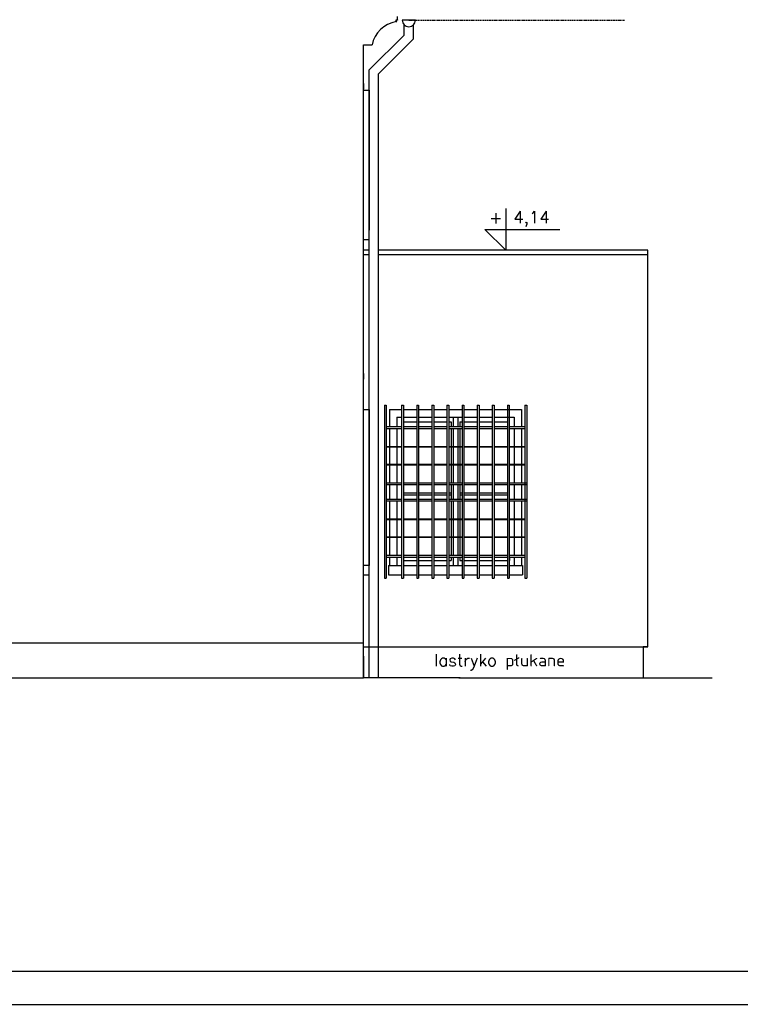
# Model space of a CAD drawing. Header units: millimetres. Extents: x 11979 to 37895, y 18730 to 47884.
# Tile 87 of 256: x 35334 to 36097, y 30286 to 31328. Entities that reach past the tile are written whole.
import ezdxf
from ezdxf.enums import TextEntityAlignment as Align

# ---------------------------------------------------------------- set-up
doc = ezdxf.new("R2010")
doc.units = ezdxf.units.MM
doc.linetypes.add('HIDDEN', pattern=[0.375, 0.25, -0.125])
for name, color, linetype in [('-LI-WIDOK', 2, 'Continuous'), ('-MEBLE', 1, 'Continuous'), ('-RAMKA', 2, 'Continuous'), ('-TABELKA', 2, 'Continuous'), ('_PROJEKTOWANE', 5, 'Continuous'), ('PROJEKTOWANE', 5, 'Continuous')]:
    doc.layers.add(name, color=color, linetype=linetype)
doc.styles.add('SIMPLEX', font='simplex')

# ---------------------------------------------------------------- blocks, each defined once
blk = doc.blocks.new('FRWERFRWFSDWR')
at = {"layer": '-RAMKA', "color": 2}
blk.add_line((7202.9, 10407.2), (10102.9, 10407.2), dxfattribs=at)
at = {"layer": '-RAMKA', "color": 8}
blk.add_line((7167.9, 10372.2), (10137.9, 10372.2), dxfattribs=at)

msp = doc.modelspace()

# ---------------------------------------------------------------- linework, layer by layer
at = {"layer": '-LI-WIDOK'}
for p, q in [((35733.69, 31328.1), (35733.69, 31331.55)), ((35697.69, 30631.32), (35697.69, 31301.55)), ((35697.69, 31301.55), (35702.69, 31301.55)), ((35701.69, 31301.55), (35706.69, 31301.55)), ((35697.69, 31260.55), (35697.69, 31254.55)), ((35697.69, 31105.55), (35697.69, 31254.55)), ((35697.69, 31253.55), (35703.69, 31253.55)), ((35703.69, 31253.55), (35703.69, 31248.55)), ((35703.69, 31253.55), (35703.69, 31105.55)), ((35697.69, 31008.55), (35697.69, 31095.55)), ((35697.69, 31095.55), (35703.44, 31095.55)), ((35703.71, 31084.32), (35697.69, 31084.32)), ((35703.71, 31079.32), (35697.69, 31079.32)), ((35998.69, 31084.32), (35713.71, 31084.32)), ((35998.69, 31079.32), (35713.71, 31079.32)), ((35998.69, 30664.32), (35998.69, 31084.32)), ((35998.69, 30664.32), (35998.69, 31084.32)), ((35697.69, 30958.55), (35697.69, 31008.55)), ((35697.69, 30953.55), (35697.69, 30947.55)), ((35697.69, 30750.55), (35697.69, 30947.55)), ((35697.69, 30915.55), (35703.69, 30915.55)), ((35703.69, 30915.55), (35703.69, 30910.55)), ((35703.69, 30915.55), (35703.69, 30750.55)), ((35725.07, 30915.55), (35738, 30915.55)), ((35725.07, 30915.55), (35725.07, 30897.43)), ((35740, 30915.55), (35754, 30915.55)), ((35756, 30915.55), (35770, 30915.55)), ((35772, 30915.55), (35786, 30915.55)), ((35788, 30915.55), (35802, 30915.55)), ((35804, 30915.55), (35818, 30915.55)), ((35820, 30915.55), (35834, 30915.55)), ((35836, 30915.55), (35850, 30915.55)), ((35849.75, 30915.55), (35865.07, 30915.55)), ((35865.07, 30915.55), (35865.07, 30897.43)), ((35733.07, 30907.55), (35738, 30907.55)), ((35733.07, 30907.55), (35733.07, 30897.43)), ((35740, 30907.55), (35754, 30907.55)), ((35756, 30907.55), (35770, 30907.55)), ((35772, 30907.55), (35786, 30907.55)), ((35788, 30907.55), (35802, 30907.55)), ((35804, 30907.55), (35818, 30907.55)), ((35820, 30907.55), (35834, 30907.55)), ((35836, 30907.55), (35850, 30907.55)), ((35849.75, 30907.55), (35857.07, 30907.55)), ((35849.75, 30902.55), (35850, 30902.55)), ((35857.07, 30907.55), (35857.07, 30897.43)), ((35725.07, 30895.43), (35725.07, 30876.43)), ((35733.07, 30895.43), (35733.07, 30876.43)), ((35857.07, 30895.43), (35857.07, 30876.43)), ((35865.07, 30895.43), (35865.07, 30876.43)), ((35725.07, 30875.93), (35725.07, 30857.59)), ((35733.07, 30875.93), (35733.07, 30857.59)), ((35857.07, 30875.93), (35857.07, 30857.59)), ((35865.07, 30875.93), (35865.07, 30857.59)), ((35725.07, 30857.09), (35725.07, 30838.09)), ((35733.07, 30857.09), (35733.07, 30838.09)), ((35857.07, 30857.09), (35857.07, 30838.09)), ((35865.07, 30857.09), (35865.07, 30838.09)), ((35725.07, 30836.09), (35725.07, 30820.73)), ((35733.07, 30836.09), (35733.07, 30820.73)), ((35857.07, 30836.09), (35857.07, 30820.73)), ((35865.07, 30836.09), (35865.07, 30820.73)), ((35725.07, 30818.73), (35725.07, 30799.73)), ((35733.07, 30818.73), (35733.07, 30799.73)), ((35857.07, 30818.73), (35857.07, 30799.73)), ((35865.07, 30818.73), (35865.07, 30799.73)), ((35725.07, 30799.23), (35725.07, 30780.89)), ((35733.07, 30799.23), (35733.07, 30780.89)), ((35857.07, 30799.23), (35857.07, 30780.89)), ((35865.07, 30799.23), (35865.07, 30780.89)), ((35725.07, 30780.39), (35725.07, 30761.39)), ((35733.07, 30780.39), (35733.07, 30761.39)), ((35857.07, 30780.39), (35857.07, 30761.39)), ((35865.07, 30780.39), (35865.07, 30761.39)), ((35725.07, 30759.39), (35725.07, 30750.55)), ((35733.07, 30759.39), (35733.07, 30750.55)), ((35852.07, 30759.39), (35852.07, 30755.55)), ((35857.07, 30759.39), (35857.07, 30750.55)), ((35865.07, 30759.39), (35865.07, 30750.55)), ((35703.71, 30750.55), (35697.69, 30750.55)), ((35724, 30750.55), (35738, 30750.55)), ((35724, 30750.55), (35724, 30740.55)), ((35740, 30750.55), (35754, 30750.55)), ((35756, 30750.55), (35770, 30750.55)), ((35772, 30750.55), (35786, 30750.55)), ((35788, 30750.55), (35802, 30750.55)), ((35804, 30750.55), (35818, 30750.55)), ((35820, 30750.55), (35834, 30750.55)), ((35836, 30750.55), (35850, 30750.55)), ((35852, 30750.55), (35866, 30750.55)), ((35866, 30750.55), (35866, 30740.55)), ((35697.69, 30631.32), (35697.69, 30740.55)), ((35697.69, 30740.55), (35703.71, 30740.55)), ((35724, 30740.55), (35738, 30740.55)), ((35740, 30740.55), (35754, 30740.55)), ((35756, 30740.55), (35770, 30740.55)), ((35772, 30740.55), (35786, 30740.55)), ((35788, 30740.55), (35802, 30740.55)), ((35804, 30740.55), (35818, 30740.55)), ((35820, 30740.55), (35834, 30740.55)), ((35836, 30740.55), (35850, 30740.55)), ((35852, 30740.55), (35866, 30740.55)), ((34596.69, 30668.55), (35646.69, 30668.55)), ((35646.69, 30668.55), (35697.69, 30668.55)), ((35697.69, 30664.32), (35998.69, 30664.32)), ((35998.69, 30664.32), (35993.69, 30664.32)), ((35993.69, 30664.32), (35993.69, 30631.32)), ((35697.69, 30654.55), (35697.69, 30631.32)), ((34474.28, 30631.32), (35697.69, 30631.32)), ((35800.1, 30631.32), (35697.69, 30631.32)), ((35800.1, 30631.32), (35697.69, 30631.32)), ((35798.53, 30631.32), (36066.85, 30631.32))]:
    msp.add_line(p, q, dxfattribs=at)
msp.add_arc((35737.41, 31295.3), 31.35, 99.5474, 168.50496, dxfattribs=at)
for centre, major_axis, ratio, start_param, end_param in [((35733.25, 31327.06), (-1.4, 0.49), 0.4271739, 4.7335906, 7.1699133), ((35732.21, 31326.56), (-0.638, 0.124), 0.526716, 1.6727625, 4.8178412)]:
    msp.add_ellipse(centre, major_axis=major_axis, ratio=ratio, start_param=start_param, end_param=end_param, dxfattribs=at)
at = {"layer": '-LI-WIDOK', "extrusion": (0, 0, -1)}
msp.add_ellipse((35733.24, 31328.22), major_axis=(-0.392, 0.518), ratio=0.526716, start_param=2.1588376, end_param=3.8844313, dxfattribs=at)
at = {"layer": '-MEBLE'}
for p, q in [((35848.19, 31128.2), (35848.19, 31084.32)), ((35826.25, 31106.26), (35905.6, 31106.26)), ((35826.25, 31106.26), (35848.19, 31084.32))]:
    msp.add_line(p, q, dxfattribs=at)
at = {"layer": '-TABELKA'}
for p, q in [((35719.75, 30920), (35721.75, 30920)), ((35719.75, 30920), (35719.75, 30736.82)), ((35721.75, 30920), (35721.75, 30736.82)), ((35738, 30920), (35740, 30920)), ((35738, 30920), (35738, 30736.82)), ((35740, 30920), (35740, 30736.82)), ((35754, 30920), (35754, 30736.82)), ((35754, 30920), (35756, 30920)), ((35756, 30920), (35756, 30736.82)), ((35770, 30920), (35770, 30736.82)), ((35770, 30920), (35772, 30920)), ((35772, 30920), (35772, 30736.82)), ((35786, 30920), (35788, 30920)), ((35786, 30920), (35786, 30736.82)), ((35788, 30920), (35788, 30736.82)), ((35788, 30920), (35788, 30736.82)), ((35802, 30920), (35802, 30736.82)), ((35802, 30920), (35804, 30920)), ((35804, 30920), (35804, 30736.82)), ((35818, 30920), (35818, 30736.82)), ((35818, 30920), (35820, 30920)), ((35820, 30920), (35820, 30736.82)), ((35834, 30920), (35834, 30736.82)), ((35834, 30920), (35836, 30920)), ((35836, 30920), (35836, 30736.82)), ((35850, 30920), (35850, 30736.82)), ((35850, 30920), (35852, 30920)), ((35852, 30920), (35852, 30736.82)), ((35868.4, 30920), (35868.4, 30736.82)), ((35868.4, 30920), (35870.4, 30920)), ((35870.4, 30920), (35870.4, 30736.82)), ((35721.75, 30897.43), (35738, 30897.43)), ((35721.75, 30895.43), (35738, 30895.43)), ((35740, 30897.43), (35754, 30897.43)), ((35740, 30895.43), (35754, 30895.43)), ((35756, 30897.43), (35770, 30897.43)), ((35756, 30895.43), (35770, 30895.43)), ((35772, 30897.43), (35786, 30897.43)), ((35772, 30895.43), (35786, 30895.43)), ((35788, 30897.43), (35802, 30897.43)), ((35788, 30895.43), (35802, 30895.43)), ((35804, 30897.43), (35818, 30897.43)), ((35804, 30895.43), (35818, 30895.43)), ((35820, 30897.43), (35834, 30897.43)), ((35820, 30895.43), (35834, 30895.43)), ((35836, 30897.43), (35850, 30897.43)), ((35836, 30895.43), (35850, 30895.43)), ((35852, 30897.43), (35868.4, 30897.43)), ((35852, 30895.43), (35868.4, 30895.43)), ((35721.75, 30876.43), (35738, 30876.43)), ((35721.75, 30875.93), (35738, 30875.93)), ((35740, 30876.43), (35754, 30876.43)), ((35740, 30875.93), (35754, 30875.93)), ((35756, 30876.43), (35770, 30876.43)), ((35756, 30875.93), (35770, 30875.93)), ((35772, 30876.43), (35786, 30876.43)), ((35772, 30875.93), (35786, 30875.93)), ((35788, 30876.43), (35802, 30876.43)), ((35788, 30875.93), (35802, 30875.93)), ((35804, 30876.43), (35818, 30876.43)), ((35804, 30875.93), (35818, 30875.93)), ((35820, 30876.43), (35834, 30876.43)), ((35820, 30875.93), (35834, 30875.93)), ((35836, 30876.43), (35850, 30876.43)), ((35836, 30875.93), (35850, 30875.93)), ((35852, 30876.43), (35868.4, 30876.43)), ((35852, 30875.93), (35868.4, 30875.93)), ((35721.75, 30857.59), (35738, 30857.59)), ((35721.75, 30857.09), (35738, 30857.09)), ((35740, 30857.59), (35754, 30857.59)), ((35740, 30857.09), (35754, 30857.09)), ((35756, 30857.59), (35770, 30857.59)), ((35756, 30857.09), (35770, 30857.09)), ((35772, 30857.59), (35786, 30857.59)), ((35772, 30857.09), (35786, 30857.09)), ((35788, 30857.59), (35802, 30857.59)), ((35788, 30857.09), (35802, 30857.09)), ((35804, 30857.59), (35818, 30857.59)), ((35804, 30857.09), (35818, 30857.09)), ((35820, 30857.59), (35834, 30857.59)), ((35820, 30857.09), (35834, 30857.09)), ((35836, 30857.59), (35850, 30857.59)), ((35836, 30857.09), (35850, 30857.09)), ((35852, 30857.59), (35868.4, 30857.59)), ((35852, 30857.09), (35868.4, 30857.09)), ((35721.75, 30838.09), (35738, 30838.09)), ((35721.75, 30836.09), (35738, 30836.09)), ((35740, 30838.09), (35754, 30838.09)), ((35740, 30836.09), (35754, 30836.09)), ((35756, 30838.09), (35770, 30838.09)), ((35756, 30836.09), (35770, 30836.09)), ((35772, 30838.09), (35786, 30838.09)), ((35772, 30836.09), (35786, 30836.09)), ((35788, 30838.09), (35802, 30838.09)), ((35788, 30836.09), (35802, 30836.09)), ((35804, 30838.09), (35818, 30838.09)), ((35804, 30836.09), (35818, 30836.09)), ((35820, 30838.09), (35834, 30838.09)), ((35820, 30836.09), (35834, 30836.09)), ((35836, 30838.09), (35850, 30838.09)), ((35836, 30836.09), (35850, 30836.09)), ((35852, 30838.09), (35870.4, 30838.09)), ((35852, 30836.09), (35870.4, 30836.09)), ((35721.75, 30820.73), (35738.07, 30820.73)), ((35721.75, 30818.73), (35738, 30818.73)), ((35740, 30820.73), (35754, 30820.73)), ((35740, 30818.73), (35754, 30818.73)), ((35756, 30820.73), (35770, 30820.73)), ((35756, 30818.73), (35770, 30818.73)), ((35772, 30820.73), (35786, 30820.73)), ((35772, 30818.73), (35786, 30818.73)), ((35788, 30820.73), (35802, 30820.73)), ((35788, 30818.73), (35802, 30818.73)), ((35804, 30820.73), (35818, 30820.73)), ((35804, 30818.73), (35818, 30818.73)), ((35820, 30820.73), (35834, 30820.73)), ((35820, 30818.73), (35834, 30818.73)), ((35836, 30820.73), (35850, 30820.73)), ((35836, 30818.73), (35850, 30818.73)), ((35851.75, 30820.73), (35870.4, 30820.73)), ((35851.75, 30818.73), (35870.4, 30818.73)), ((35721.75, 30799.73), (35738, 30799.73)), ((35721.75, 30799.23), (35738, 30799.23)), ((35740, 30799.73), (35754, 30799.73)), ((35740, 30799.23), (35754, 30799.23)), ((35756, 30799.73), (35770, 30799.73)), ((35756, 30799.23), (35770, 30799.23)), ((35772, 30799.73), (35786, 30799.73)), ((35772, 30799.23), (35786, 30799.23)), ((35788, 30799.73), (35802, 30799.73)), ((35788, 30799.23), (35802, 30799.23)), ((35804, 30799.73), (35818, 30799.73)), ((35804, 30799.23), (35818, 30799.23)), ((35820, 30799.73), (35834, 30799.73)), ((35820, 30799.23), (35834, 30799.23)), ((35836, 30799.73), (35850, 30799.73)), ((35836, 30799.23), (35850, 30799.23)), ((35852, 30799.73), (35868.4, 30799.73)), ((35852, 30799.23), (35868.4, 30799.23)), ((35721.75, 30780.89), (35738, 30780.89)), ((35721.75, 30780.39), (35738, 30780.39)), ((35740, 30780.89), (35754, 30780.89)), ((35740, 30780.39), (35754, 30780.39)), ((35756, 30780.89), (35770, 30780.89)), ((35756, 30780.39), (35770, 30780.39)), ((35772, 30780.89), (35786, 30780.89)), ((35772, 30780.39), (35786, 30780.39)), ((35788, 30780.89), (35802, 30780.89)), ((35788, 30780.39), (35802, 30780.39)), ((35804, 30780.89), (35818, 30780.89)), ((35804, 30780.39), (35818, 30780.39)), ((35820, 30780.89), (35834, 30780.89)), ((35820, 30780.39), (35834, 30780.39)), ((35836, 30780.89), (35850, 30780.89)), ((35836, 30780.39), (35850, 30780.39)), ((35852, 30780.89), (35868.4, 30780.89)), ((35852, 30780.39), (35868.4, 30780.39)), ((35721.75, 30761.39), (35738, 30761.39)), ((35721.75, 30759.39), (35738, 30759.39)), ((35740, 30761.39), (35754, 30761.39)), ((35740, 30759.39), (35754, 30759.39)), ((35756, 30761.39), (35770, 30761.39)), ((35756, 30759.39), (35770, 30759.39)), ((35772, 30761.39), (35786, 30761.39)), ((35772, 30759.39), (35786, 30759.39)), ((35788, 30761.39), (35802, 30761.39)), ((35788, 30759.39), (35802, 30759.39)), ((35804, 30761.39), (35818, 30761.39)), ((35804, 30759.39), (35818, 30759.39)), ((35820, 30761.39), (35834, 30761.39)), ((35820, 30759.39), (35834, 30759.39)), ((35836, 30761.39), (35850, 30761.39)), ((35836, 30759.39), (35850, 30759.39)), ((35852, 30759.39), (35868.4, 30759.39)), ((35852.07, 30761.39), (35868.4, 30761.39)), ((35719.75, 30736.82), (35721.75, 30736.82)), ((35738, 30736.82), (35740, 30736.82)), ((35754, 30736.82), (35756, 30736.82)), ((35770, 30736.82), (35772, 30736.82)), ((35786, 30736.82), (35788, 30736.82)), ((35802, 30736.82), (35804, 30736.82)), ((35818, 30736.82), (35820, 30736.82)), ((35834, 30736.82), (35836, 30736.82)), ((35850, 30736.82), (35852, 30736.82)), ((35868.4, 30736.82), (35870.4, 30736.82))]:
    msp.add_line(p, q, dxfattribs=at)
at = {"layer": 'PROJEKTOWANE'}
for p, q in [((35752.67, 31327.73), (35738.67, 31327.73)), ((35740.32, 30902.55), (35754, 30902.55)), ((35756, 30902.55), (35770, 30902.55)), ((35772, 30902.55), (35786, 30902.55)), ((35788, 30902.55), (35790.57, 30902.55)), ((35790.57, 30902.55), (35790.57, 30897.43)), ((35792.57, 30907.55), (35792.57, 30897.43)), ((35797.57, 30907.55), (35797.57, 30897.43)), ((35799.57, 30902.55), (35802, 30902.55)), ((35799.57, 30902.55), (35799.57, 30897.43)), ((35804, 30902.55), (35818, 30902.55)), ((35820, 30902.55), (35834, 30902.55)), ((35836, 30902.55), (35850, 30902.55)), ((35790.57, 30895.43), (35790.57, 30876.43)), ((35792.57, 30895.43), (35792.57, 30876.43)), ((35797.57, 30895.43), (35797.57, 30876.43)), ((35799.57, 30895.43), (35799.57, 30876.43)), ((35790.57, 30875.93), (35790.57, 30857.59)), ((35792.57, 30875.93), (35792.57, 30857.59)), ((35797.57, 30875.93), (35797.57, 30857.59)), ((35799.57, 30875.93), (35799.57, 30857.59)), ((35790.57, 30857.09), (35790.57, 30838.09)), ((35792.57, 30857.09), (35792.57, 30838.09)), ((35797.57, 30857.09), (35797.57, 30838.09)), ((35799.57, 30857.09), (35799.57, 30838.09)), ((35790.57, 30836.09), (35790.57, 30820.73)), ((35792.57, 30836.09), (35792.57, 30820.73)), ((35797.57, 30836.09), (35797.57, 30820.73)), ((35799.57, 30836.09), (35799.57, 30820.73)), ((35740.07, 30827.25), (35753.75, 30827.25)), ((35740.07, 30825.25), (35753.75, 30825.25)), ((35756, 30827.25), (35770, 30827.25)), ((35756, 30825.25), (35770, 30825.25)), ((35772, 30827.25), (35786, 30827.25)), ((35772, 30825.25), (35786, 30825.25)), ((35788, 30827.25), (35790.57, 30827.25)), ((35788, 30825.25), (35790.57, 30825.25)), ((35799.57, 30827.25), (35802, 30827.25)), ((35799.57, 30825.25), (35802, 30825.25)), ((35804, 30827.25), (35818, 30827.25)), ((35804, 30825.25), (35818, 30825.25)), ((35820, 30827.25), (35834, 30827.25)), ((35820, 30825.25), (35834, 30825.25)), ((35836, 30827.25), (35850, 30827.25)), ((35836, 30825.25), (35850, 30825.25)), ((35790.57, 30818.73), (35790.57, 30799.73)), ((35792.57, 30818.73), (35792.57, 30799.73)), ((35797.57, 30818.73), (35797.57, 30799.73)), ((35799.57, 30818.73), (35799.57, 30799.73)), ((35790.57, 30799.23), (35790.57, 30780.89)), ((35792.57, 30799.23), (35792.57, 30780.89)), ((35797.57, 30799.23), (35797.57, 30780.89)), ((35799.57, 30799.23), (35799.57, 30780.89)), ((35790.57, 30780.39), (35790.57, 30761.39)), ((35792.57, 30780.39), (35792.57, 30761.39)), ((35797.57, 30780.39), (35797.57, 30761.39)), ((35799.57, 30780.39), (35799.57, 30761.39)), ((35740, 30755.55), (35754, 30755.55)), ((35756, 30755.55), (35770, 30755.55)), ((35772, 30755.55), (35786, 30755.55)), ((35788, 30755.55), (35790.57, 30755.55)), ((35790.57, 30759.39), (35790.57, 30755.55)), ((35792.57, 30759.39), (35792.57, 30750.55)), ((35797.57, 30759.39), (35797.57, 30750.55)), ((35799.57, 30759.39), (35799.57, 30755.55)), ((35799.57, 30755.55), (35802, 30755.55)), ((35804, 30755.55), (35818, 30755.55)), ((35820, 30755.55), (35834, 30755.55)), ((35836, 30755.55), (35850, 30755.55))]:
    msp.add_line(p, q, dxfattribs=at)
at = {"layer": 'PROJEKTOWANE', "linetype": 'HIDDEN', "ltscale": 5}
msp.add_line((35745.67, 31327.73), (35974.26, 31327.73), dxfattribs=at)
at = {"layer": 'PROJEKTOWANE'}
for points in [[(35703.71, 30631.32), (35703.71, 30668.55), (35703.71, 31275.03), (35740.67, 31311.99), (35740.67, 31322.83)], [(35713.71, 30631.32), (35713.71, 30658.55), (35713.71, 31270.89), (35750.67, 31307.84), (35750.67, 31322.83)]]:
    msp.add_lwpolyline(points, dxfattribs=at)
msp.add_arc((35745.67, 31327.73), 7, 180, 0, dxfattribs=at)

# ---------------------------------------------------------------- block references
at = {"layer": '_PROJEKTOWANE'}
msp.add_blockref('FRWERFRWFSDWR', (27032.38, 19913.59), dxfattribs=at)

# ---------------------------------------------------------------- texts
at = {"layer": '-LI-WIDOK', "style": 'SIMPLEX'}
for s, p in [('+', (35837.79, 31118.75)), ('4,14', (35875.52, 31117.28))]:
    msp.add_text(s, height=12.8, dxfattribs=at).set_placement(p, align=Align.MIDDLE)
at = {"layer": 'PROJEKTOWANE', "style": 'SIMPLEX'}
msp.add_text('lastryko płukane', height=12.8, dxfattribs=at).set_placement((35841.92, 30647.94), align=Align.MIDDLE)

doc.saveas('drawing.dxf')
